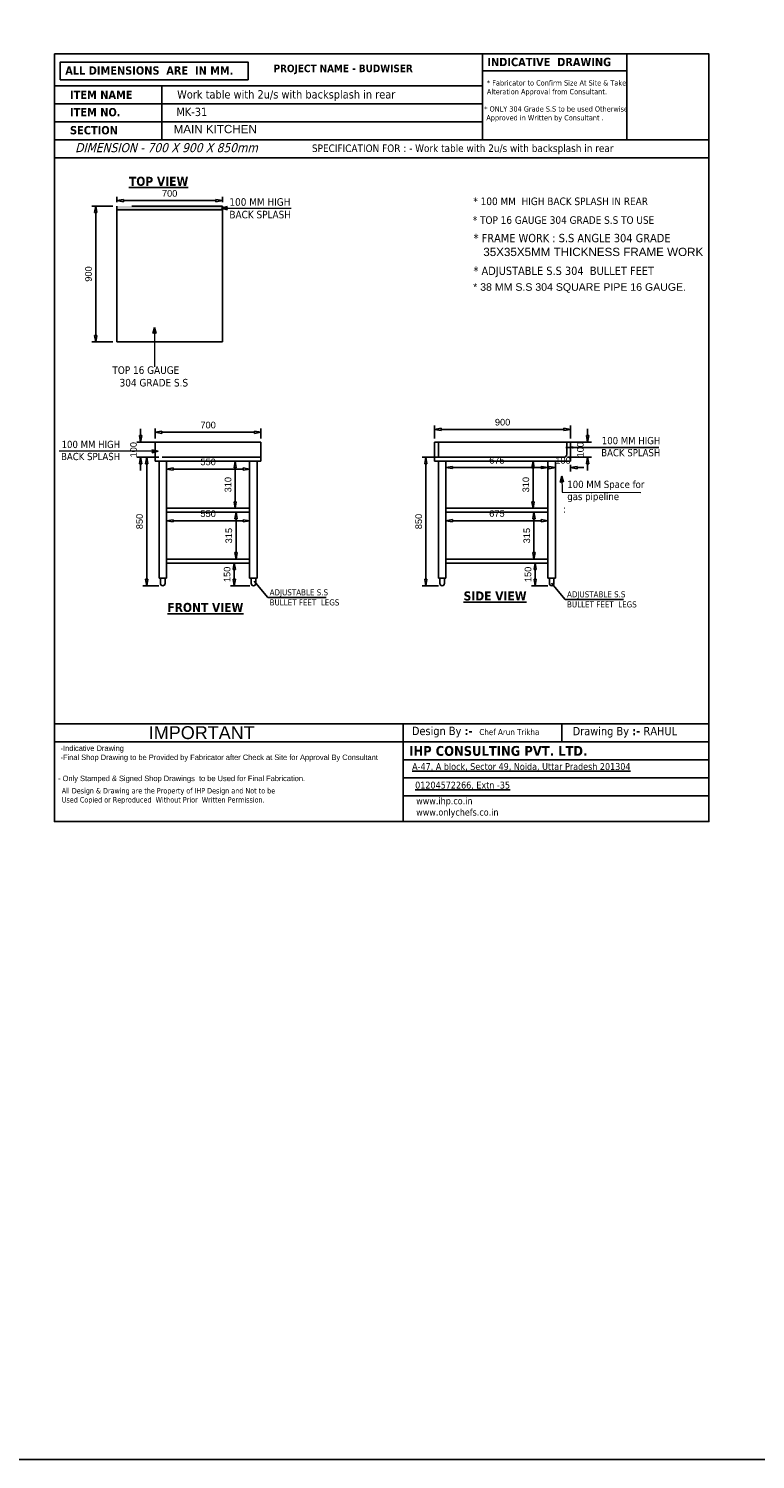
# Model space of a CAD drawing. Header units: millimetres. Extents: x 19005 to 129500, y -3989 to 12792.
# Tile 4 of 20: x 36080 to 40891, y -3989 to 5483. Entities that reach past the tile are written whole.
import ezdxf

# ---------------------------------------------------------------- set-up
doc = ezdxf.new("R2010")
doc.units = ezdxf.units.MM
doc.styles.add('ro', font='romans.shx')
doc.styles.get("Standard").update_dxf_attribs({"font": 'arial.ttf'})
doc.styles.add('style1', font='txt.shx')
doc.dimstyles.new('DMI (AB)', dxfattribs={"dimtxt": 60, "dimasz": 40, "dimexe": 12, "dimexo": 25, "dimgap": 1, "dimtad": 0, "dimdec": 0, "dimtxsty": 'ro', "dimblk": 'OPEN30', "dimcen": 1, "dimadec": 0, "dimazin": 0, "dimtfac": 1, "dimtdec": 0, "dimtmove": 0, "dimatfit": 3, "dimldrblk": 'OPEN30', "dimfxl": 1, "dimlwd": 15, "dimlwe": 15, "dimarcsym": 0})
doc.dimstyles.new('ISO-25', dxfattribs={"dimtxt": 2.5, "dimasz": 2.5, "dimexe": 1.25, "dimexo": 0.625, "dimtad": 1, "dimtxsty": 'Standard', "dimcen": 2.5, "dimadec": 0, "dimazin": 0, "dimtfac": 1, "dimtmove": 0, "dimatfit": 3, "dimfxl": 1, "dimarcsym": 0})
doc.dimstyles.new('LBF 50', dxfattribs={"dimscale": 25, "dimtxt": 1.75, "dimasz": 1.75, "dimexe": 1, "dimexo": 1, "dimgap": 1, "dimtad": 1, "dimdec": 0, "dimrnd": 5, "dimzin": 12, "dimdsep": 46, "dimtxsty": 'Standard', "dimblk": 'CLOSEDBLANK', "dimcen": 0, "dimclrd": 256, "dimclre": 256, "dimclrt": 256, "dimadec": 0, "dimazin": 3, "dimtfac": 1, "dimtdec": 0, "dimtofl": 0, "dimtmove": 0, "dimatfit": 3, "dimldrblk": 'CLOSEDBLANK', "dimfxl": 0.18, "dimtolj": 1, "dimtzin": 0, "dimlwd": -1, "dimlwe": -1, "dimarcsym": 0})
doc.dimstyles.get("Standard").update_dxf_attribs({"dimscale": 1.002, "dimtxt": 50.18, "dimasz": 35.18, "dimexe": 0.18, "dimexo": 0.0625, "dimgap": 0.09, "dimtad": 0, "dimtih": 1, "dimtoh": 1, "dimdec": 0, "dimzin": 0, "dimdsep": 46, "dimtxsty": 'Standard', "dimcen": 0.09, "dimclrd": 256, "dimclrt": 7, "dimadec": 0, "dimazin": 0, "dimtfac": 1, "dimtdec": 0, "dimtofl": 0, "dimtmove": 0, "dimatfit": 3, "dimfxl": 1, "dimtfillclr": 256, "dimtolj": 1, "dimtzin": 0, "dimarcsym": 0})

# ---------------------------------------------------------------- blocks, each defined once
blk = doc.blocks.new('_Open30')
at = {"color": 0, "linetype": 'ByBlock', "lineweight": -2}
for p, q in [((-1, 0.27), (0, 0)), ((0, 0), (-1, -0.27)), ((0, 0), (-1, 0))]:
    blk.add_line(p, q, dxfattribs=at)
blk = doc.blocks.new('_ClosedBlank')
at = {"color": 0, "linetype": 'ByBlock', "lineweight": -2}
for p, q in [((-1, 0.17), (0, 0)), ((-1, 0.17), (-1, -0.17)), ((0, 0), (-1, -0.17))]:
    blk.add_line(p, q, dxfattribs=at)
blk = doc.blocks.new('*D54')
at = {"transparency": 16777216}
for p, q in [((37518.3, 1944.7), (37416.8, 1944.7)), ((37441.8, 1838.5), (37441.8, 1901)), ((37543.6, 1794.7), (37416.8, 1794.7))]:
    blk.add_line(p, q, dxfattribs=at)
at = {"layer": 'Defpoints', "color": 0, "transparency": 16777216}
for p in [(37441.8, 1944.7), (37543.3, 1944.7), (37568.6, 1794.7)]:
    blk.add_point(p, dxfattribs=at)
at = {"transparency": 16777216, "xscale": 43.75, "yscale": 43.75, "zscale": 43.75}
for p, rotation in [((37441.8, 1944.7), 90), ((37441.8, 1794.7), 270)]:
    blk.add_blockref('_ClosedBlank', p, dxfattribs=dict(at, rotation=rotation))
at = {"transparency": 16777216, "insert": (37394.4, 1869.7), "char_height": 43.75, "attachment_point": 5, "rotation": 90}
blk.add_mtext('\\A1;150', dxfattribs=at)
blk = doc.blocks.new('*D55')
at = {"transparency": 16777216}
for p, q in [((37518.3, 2282.2), (37427.9, 2282.2)), ((37452.9, 2013.5), (37452.9, 2238.5)), ((37518.3, 1969.7), (37427.9, 1969.7))]:
    blk.add_line(p, q, dxfattribs=at)
at = {"layer": 'Defpoints', "color": 0, "transparency": 16777216}
for p in [(37452.9, 2282.2), (37543.3, 2282.2), (37543.3, 1969.7)]:
    blk.add_point(p, dxfattribs=at)
at = {"transparency": 16777216, "xscale": 43.75, "yscale": 43.75, "zscale": 43.75}
for p, rotation in [((37452.9, 2282.2), 90), ((37452.9, 1969.7), 270)]:
    blk.add_blockref('_ClosedBlank', p, dxfattribs=dict(at, rotation=rotation))
at = {"transparency": 16777216, "insert": (37405.5, 2126), "char_height": 43.75, "attachment_point": 5, "rotation": 90}
blk.add_mtext('\\A1;315', dxfattribs=at)
blk = doc.blocks.new('*D56')
at = {"transparency": 16777216}
for p, q in [((36993.3, 2257.2), (36993.3, 2199)), ((37499.5, 2224), (37037, 2224)), ((37543.2, 2257.2), (37543.2, 2199))]:
    blk.add_line(p, q, dxfattribs=at)
at = {"layer": 'Defpoints', "color": 0, "transparency": 16777216}
for p in [(36993.3, 2282.2), (37543.2, 2282.2), (36993.3, 2224)]:
    blk.add_point(p, dxfattribs=at)
at = {"transparency": 16777216, "xscale": 43.75, "yscale": 43.75, "zscale": 43.75, "rotation": 180}
blk.add_blockref('_ClosedBlank', (36993.3, 2224), dxfattribs=at)
at = {"transparency": 16777216, "xscale": 43.75, "yscale": 43.75, "zscale": 43.75}
blk.add_blockref('_ClosedBlank', (37543.2, 2224), dxfattribs=at)
at = {"transparency": 16777216, "insert": (37268.3, 2271.3), "char_height": 43.75, "attachment_point": 5}
blk.add_mtext('\\A1;550', dxfattribs=at)
blk = doc.blocks.new('*D57')
at = {"transparency": 16777216}
for p, q in [((37518.3, 2619.7), (37422.4, 2619.7)), ((37447.4, 2351), (37447.4, 2576)), ((37518.3, 2307.2), (37422.4, 2307.2))]:
    blk.add_line(p, q, dxfattribs=at)
at = {"layer": 'Defpoints', "color": 0, "transparency": 16777216}
for p in [(37447.4, 2619.7), (37543.3, 2619.7), (37543.3, 2307.2)]:
    blk.add_point(p, dxfattribs=at)
at = {"transparency": 16777216, "xscale": 43.75, "yscale": 43.75, "zscale": 43.75}
for p, rotation in [((37447.4, 2619.7), 90), ((37447.4, 2307.2), 270)]:
    blk.add_blockref('_ClosedBlank', p, dxfattribs=dict(at, rotation=rotation))
at = {"transparency": 16777216, "insert": (37400.1, 2463.5), "char_height": 43.75, "attachment_point": 5, "rotation": 90}
blk.add_mtext('\\A1;310', dxfattribs=at)
blk = doc.blocks.new('*D58')
at = {"transparency": 16777216}
for p, q in [((36943, 2644.7), (36836.8, 2644.7)), ((36861.8, 1838.5), (36861.8, 2601)), ((36943, 1794.7), (36836.8, 1794.7))]:
    blk.add_line(p, q, dxfattribs=at)
at = {"layer": 'Defpoints', "color": 0, "transparency": 16777216}
for p in [(36861.8, 2644.7), (36968, 2644.7), (36968, 1794.7)]:
    blk.add_point(p, dxfattribs=at)
at = {"transparency": 16777216, "xscale": 43.75, "yscale": 43.75, "zscale": 43.75}
for p, rotation in [((36861.8, 2644.7), 90), ((36861.8, 1794.7), 270)]:
    blk.add_blockref('_ClosedBlank', p, dxfattribs=dict(at, rotation=rotation))
at = {"transparency": 16777216, "insert": (36814.4, 2219.7), "char_height": 43.75, "attachment_point": 5, "rotation": 90}
blk.add_mtext('\\A1;850', dxfattribs=at)
blk = doc.blocks.new('*D59')
at = {"transparency": 16777216}
for p, q in [((36821.8, 2788.5), (36821.8, 2832.2)), ((36938.3, 2744.7), (36796.8, 2744.7)), ((36938.3, 2644.7), (36796.8, 2644.7)), ((36821.8, 2601), (36821.8, 2557.2))]:
    blk.add_line(p, q, dxfattribs=at)
at = {"layer": 'Defpoints', "color": 0, "transparency": 16777216}
for p in [(36821.8, 2744.7), (36963.3, 2744.7), (36963.3, 2644.7)]:
    blk.add_point(p, dxfattribs=at)
at = {"transparency": 16777216, "xscale": 43.75, "yscale": 43.75, "zscale": 43.75}
for p, rotation in [((36821.8, 2744.7), 270), ((36821.8, 2644.7), 90)]:
    blk.add_blockref('_ClosedBlank', p, dxfattribs=dict(at, rotation=rotation))
at = {"transparency": 16777216, "insert": (36774.5, 2694.7), "char_height": 43.75, "attachment_point": 5, "rotation": 90}
blk.add_mtext('\\A1;100', dxfattribs=at)
blk = doc.blocks.new('*D60')
at = {"transparency": 16777216}
for p, q in [((36918.3, 2769.7), (36918.3, 2835.4)), ((36962, 2810.4), (37574.5, 2810.4)), ((37618.3, 2769.8), (37618.3, 2835.4))]:
    blk.add_line(p, q, dxfattribs=at)
at = {"layer": 'Defpoints', "color": 0, "transparency": 16777216}
for p in [(37618.3, 2810.4), (36918.3, 2744.7), (37618.3, 2744.8)]:
    blk.add_point(p, dxfattribs=at)
at = {"transparency": 16777216, "xscale": 43.75, "yscale": 43.75, "zscale": 43.75, "rotation": 180}
blk.add_blockref('_ClosedBlank', (36918.3, 2810.4), dxfattribs=at)
at = {"transparency": 16777216, "xscale": 43.75, "yscale": 43.75, "zscale": 43.75}
blk.add_blockref('_ClosedBlank', (37618.3, 2810.4), dxfattribs=at)
at = {"transparency": 16777216, "insert": (37268.3, 2857.8), "char_height": 43.75, "attachment_point": 5}
blk.add_mtext('\\A1;700', dxfattribs=at)
blk = doc.blocks.new('*D66')
at = {"transparency": 16777216}
for p, q in [((39523.8, 2576.6), (39480.1, 2576.6)), ((39567.6, 2594.7), (39567.6, 2551.6)), ((39667.6, 2594.7), (39667.6, 2551.6)), ((39711.3, 2576.6), (39755.1, 2576.6))]:
    blk.add_line(p, q, dxfattribs=at)
at = {"layer": 'Defpoints', "color": 0, "transparency": 16777216}
for p in [(39567.6, 2619.7), (39667.6, 2619.7), (39667.6, 2576.6)]:
    blk.add_point(p, dxfattribs=at)
at = {"transparency": 16777216, "xscale": 43.75, "yscale": 43.75, "zscale": 43.75}
blk.add_blockref('_ClosedBlank', (39567.6, 2576.6), dxfattribs=at)
at = {"transparency": 16777216, "xscale": 43.75, "yscale": 43.75, "zscale": 43.75, "rotation": 180}
blk.add_blockref('_ClosedBlank', (39667.6, 2576.6), dxfattribs=at)
at = {"transparency": 16777216, "insert": (39617.6, 2623.9), "char_height": 43.75, "attachment_point": 5}
blk.add_mtext('\\A1;100', dxfattribs=at)
blk = doc.blocks.new('*D67')
at = {"transparency": 16777216}
for p, q in [((39492.6, 1944.7), (39408.3, 1944.7)), ((39433.3, 1838.5), (39433.3, 1901)), ((39517.8, 1794.7), (39408.3, 1794.7))]:
    blk.add_line(p, q, dxfattribs=at)
at = {"layer": 'Defpoints', "color": 0, "transparency": 16777216}
for p in [(39433.3, 1944.7), (39517.6, 1944.7), (39542.8, 1794.7)]:
    blk.add_point(p, dxfattribs=at)
at = {"transparency": 16777216, "xscale": 43.75, "yscale": 43.75, "zscale": 43.75}
for p, rotation in [((39433.3, 1944.7), 90), ((39433.3, 1794.7), 270)]:
    blk.add_blockref('_ClosedBlank', p, dxfattribs=dict(at, rotation=rotation))
at = {"transparency": 16777216, "insert": (39385.9, 1869.7), "char_height": 43.75, "attachment_point": 5, "rotation": 90}
blk.add_mtext('\\A1;150', dxfattribs=at)
blk = doc.blocks.new('*D68')
at = {"transparency": 16777216}
for p, q in [((39492.6, 2282.2), (39400.4, 2282.2)), ((39425.4, 2013.5), (39425.4, 2238.5)), ((39492.6, 1969.7), (39400.4, 1969.7))]:
    blk.add_line(p, q, dxfattribs=at)
at = {"layer": 'Defpoints', "color": 0, "transparency": 16777216}
for p in [(39425.4, 2282.2), (39517.6, 2282.2), (39517.6, 1969.7)]:
    blk.add_point(p, dxfattribs=at)
at = {"transparency": 16777216, "xscale": 43.75, "yscale": 43.75, "zscale": 43.75}
for p, rotation in [((39425.4, 2282.2), 90), ((39425.4, 1969.7), 270)]:
    blk.add_blockref('_ClosedBlank', p, dxfattribs=dict(at, rotation=rotation))
at = {"transparency": 16777216, "insert": (39378, 2126), "char_height": 43.75, "attachment_point": 5, "rotation": 90}
blk.add_mtext('\\A1;315', dxfattribs=at)
blk = doc.blocks.new('*D61')
at = {"transparency": 16777216}
for p, q in [((38842.6, 2257.2), (38842.6, 2200.2)), ((39473.8, 2225.2), (38886.3, 2225.2)), ((39517.5, 2257.2), (39517.5, 2200.2))]:
    blk.add_line(p, q, dxfattribs=at)
at = {"layer": 'Defpoints', "color": 0, "transparency": 16777216}
for p in [(38842.6, 2282.2), (39517.5, 2282.2), (38842.6, 2225.2)]:
    blk.add_point(p, dxfattribs=at)
at = {"transparency": 16777216, "xscale": 43.75, "yscale": 43.75, "zscale": 43.75, "rotation": 180}
blk.add_blockref('_ClosedBlank', (38842.6, 2225.2), dxfattribs=at)
at = {"transparency": 16777216, "xscale": 43.75, "yscale": 43.75, "zscale": 43.75}
blk.add_blockref('_ClosedBlank', (39517.5, 2225.2), dxfattribs=at)
at = {"transparency": 16777216, "insert": (39180, 2272.5), "char_height": 43.75, "attachment_point": 5}
blk.add_mtext('\\A1;675', dxfattribs=at)
blk = doc.blocks.new('*D62')
at = {"transparency": 16777216}
for p, q in [((39492.6, 2619.7), (39394.2, 2619.7)), ((39419.2, 2351), (39419.2, 2576)), ((39492.6, 2307.2), (39394.2, 2307.2))]:
    blk.add_line(p, q, dxfattribs=at)
at = {"layer": 'Defpoints', "color": 0, "transparency": 16777216}
for p in [(39419.2, 2619.7), (39517.6, 2619.7), (39517.6, 2307.2)]:
    blk.add_point(p, dxfattribs=at)
at = {"transparency": 16777216, "xscale": 43.75, "yscale": 43.75, "zscale": 43.75}
for p, rotation in [((39419.2, 2619.7), 90), ((39419.2, 2307.2), 270)]:
    blk.add_blockref('_ClosedBlank', p, dxfattribs=dict(at, rotation=rotation))
at = {"transparency": 16777216, "insert": (39371.8, 2463.5), "char_height": 43.75, "attachment_point": 5, "rotation": 90}
blk.add_mtext('\\A1;310', dxfattribs=at)
blk = doc.blocks.new('*D63')
at = {"transparency": 16777216}
for p, q in [((38842.6, 2594.7), (38842.6, 2552)), ((39473.8, 2577), (38886.3, 2577)), ((39517.5, 2594.7), (39517.5, 2552))]:
    blk.add_line(p, q, dxfattribs=at)
at = {"layer": 'Defpoints', "color": 0, "transparency": 16777216}
for p in [(38842.6, 2619.7), (38842.6, 2577), (39517.5, 2619.7)]:
    blk.add_point(p, dxfattribs=at)
at = {"transparency": 16777216, "xscale": 43.75, "yscale": 43.75, "zscale": 43.75, "rotation": 180}
blk.add_blockref('_ClosedBlank', (38842.6, 2577), dxfattribs=at)
at = {"transparency": 16777216, "xscale": 43.75, "yscale": 43.75, "zscale": 43.75}
blk.add_blockref('_ClosedBlank', (39517.5, 2577), dxfattribs=at)
at = {"transparency": 16777216, "insert": (39180, 2624.3), "char_height": 43.75, "attachment_point": 5}
blk.add_mtext('\\A1;675', dxfattribs=at)
blk = doc.blocks.new('*D64')
at = {"transparency": 16777216}
for p, q in [((38792.3, 2644.7), (38684.5, 2644.7)), ((38709.5, 1838.5), (38709.5, 2601)), ((38792.3, 1794.7), (38684.5, 1794.7))]:
    blk.add_line(p, q, dxfattribs=at)
at = {"layer": 'Defpoints', "color": 0, "transparency": 16777216}
for p in [(38709.5, 2644.7), (38817.3, 2644.7), (38817.3, 1794.7)]:
    blk.add_point(p, dxfattribs=at)
at = {"transparency": 16777216, "xscale": 43.75, "yscale": 43.75, "zscale": 43.75}
for p, rotation in [((38709.5, 2644.7), 90), ((38709.5, 1794.7), 270)]:
    blk.add_blockref('_ClosedBlank', p, dxfattribs=dict(at, rotation=rotation))
at = {"transparency": 16777216, "insert": (38662.1, 2219.7), "char_height": 43.75, "attachment_point": 5, "rotation": 90}
blk.add_mtext('\\A1;850', dxfattribs=at)
blk = doc.blocks.new('*D65')
at = {"transparency": 16777216}
for p, q in [((38767.6, 2769.7), (38767.6, 2854.5)), ((39667.6, 2769.7), (39667.6, 2854.5)), ((39623.8, 2829.5), (38811.3, 2829.5))]:
    blk.add_line(p, q, dxfattribs=at)
at = {"layer": 'Defpoints', "color": 0, "transparency": 16777216}
for p in [(38767.6, 2829.5), (38767.6, 2744.7), (39667.6, 2744.7)]:
    blk.add_point(p, dxfattribs=at)
at = {"transparency": 16777216, "xscale": 43.75, "yscale": 43.75, "zscale": 43.75, "rotation": 180}
blk.add_blockref('_ClosedBlank', (38767.6, 2829.5), dxfattribs=at)
at = {"transparency": 16777216, "xscale": 43.75, "yscale": 43.75, "zscale": 43.75}
blk.add_blockref('_ClosedBlank', (39667.6, 2829.5), dxfattribs=at)
at = {"transparency": 16777216, "insert": (39217.6, 2876.9), "char_height": 43.75, "attachment_point": 5}
blk.add_mtext('\\A1;900', dxfattribs=at)
blk = doc.blocks.new('*D144')
at = {"transparency": 16777216}
for p, q in [((39780, 2788.5), (39780, 2832.3)), ((39647.6, 2744.8), (39805, 2744.8)), ((39647.6, 2644.7), (39805, 2644.7)), ((39780, 2601), (39780, 2557.2))]:
    blk.add_line(p, q, dxfattribs=at)
at = {"layer": 'Defpoints', "color": 0, "transparency": 16777216}
for p in [(39622.6, 2744.8), (39780, 2744.8), (39622.6, 2644.7)]:
    blk.add_point(p, dxfattribs=at)
at = {"transparency": 16777216, "xscale": 43.75, "yscale": 43.75, "zscale": 43.75}
for p, rotation in [((39780, 2744.8), 270), ((39780, 2644.7), 90)]:
    blk.add_blockref('_ClosedBlank', p, dxfattribs=dict(at, rotation=rotation))
at = {"transparency": 16777216, "insert": (39732.6, 2694.7), "char_height": 43.75, "attachment_point": 5, "rotation": 90}
blk.add_mtext('\\A1;100', dxfattribs=at)
blk = doc.blocks.new('*D197')
at = {"transparency": 16777216}
for p, q in [((36993.3, 2594.7), (36993.3, 2541.7)), ((37037, 2566.7), (37499.5, 2566.7)), ((37543.3, 2594.7), (37543.3, 2541.7))]:
    blk.add_line(p, q, dxfattribs=at)
at = {"layer": 'Defpoints', "color": 0, "transparency": 16777216}
for p in [(36993.3, 2619.7), (37543.3, 2619.7), (37543.3, 2566.7)]:
    blk.add_point(p, dxfattribs=at)
at = {"transparency": 16777216, "xscale": 43.75, "yscale": 43.75, "zscale": 43.75, "rotation": 180}
blk.add_blockref('_ClosedBlank', (36993.3, 2566.7), dxfattribs=at)
at = {"transparency": 16777216, "xscale": 43.75, "yscale": 43.75, "zscale": 43.75}
blk.add_blockref('_ClosedBlank', (37543.3, 2566.7), dxfattribs=at)
at = {"transparency": 16777216, "insert": (37268.3, 2614.1), "char_height": 43.75, "attachment_point": 5}
blk.add_mtext('\\A1;550', dxfattribs=at)
blk = doc.blocks.new('*D200')
at = {"transparency": 16777216}
for p, q in [((36663.6, 4333), (36663.6, 4369)), ((37363.6, 4333), (37363.6, 4369)), ((36707.3, 4344), (37319.8, 4344))]:
    blk.add_line(p, q, dxfattribs=at)
at = {"layer": 'Defpoints', "color": 0, "transparency": 16777216}
for p in [(36663.6, 4308), (37363.6, 4344), (37363.6, 4308)]:
    blk.add_point(p, dxfattribs=at)
at = {"transparency": 16777216, "xscale": 43.75, "yscale": 43.75, "zscale": 43.75, "rotation": 180}
blk.add_blockref('_ClosedBlank', (36663.6, 4344), dxfattribs=at)
at = {"transparency": 16777216, "xscale": 43.75, "yscale": 43.75, "zscale": 43.75}
blk.add_blockref('_ClosedBlank', (37363.6, 4344), dxfattribs=at)
at = {"transparency": 16777216, "insert": (37013.6, 4391.3), "char_height": 43.75, "attachment_point": 5}
blk.add_mtext('\\A1;700', dxfattribs=at)
blk = doc.blocks.new('*D201')
at = {"transparency": 16777216}
for p, q in [((36638.6, 4308), (36499, 4308)), ((36524, 3451.7), (36524, 4264.3)), ((36638.6, 3408), (36499, 3408))]:
    blk.add_line(p, q, dxfattribs=at)
at = {"layer": 'Defpoints', "color": 0, "transparency": 16777216}
for p in [(36524, 4308), (36663.6, 4308), (36663.6, 3408)]:
    blk.add_point(p, dxfattribs=at)
at = {"transparency": 16777216, "xscale": 43.75, "yscale": 43.75, "zscale": 43.75}
for p, rotation in [((36524, 4308), 90), ((36524, 3408), 270)]:
    blk.add_blockref('_ClosedBlank', p, dxfattribs=dict(at, rotation=rotation))
at = {"transparency": 16777216, "insert": (36476.7, 3858), "char_height": 43.75, "attachment_point": 5, "rotation": 90}
blk.add_mtext('\\A1;900', dxfattribs=at)

msp = doc.modelspace()

# ---------------------------------------------------------------- hatches: boundary and pattern name
at = {"linetype": 'ByBlock'}
h = msp.add_hatch(color=256, dxfattribs=at)
h.dxf.hatch_style = 1
h.paths.add_polyline_path([(36663.6, 4308), (36663.6, 4282.8), (37363.6, 4282.8), (37363.6, 4308)])

# ---------------------------------------------------------------- linework, layer by layer
for p, q in [((36961.9, 5104.6), (36961.9, 4746.7)), ((36663.6, 3408), (36663.6, 4308)), ((36663.6, 4283), (37363.6, 4283)), ((36763.6, 4308), (37363.6, 4308)), ((37363.6, 4308), (37363.6, 3408)), ((37363.6, 3408), (36663.6, 3408)), ((37618.3, 2744.8), (36918.3, 2744.7)), ((36918.3, 2744.7), (36918.3, 2644.7)), ((37618.3, 2744.7), (37618.3, 2644.7)), ((39667.8, 2744.8), (38767.6, 2744.7)), ((38767.6, 2744.7), (38767.6, 2644.7)), ((38792.6, 2744.7), (38792.6, 2644.7)), ((39642.6, 2744.7), (39642.6, 2664.7)), ((39667.6, 2744.7), (39667.6, 2619.7)), ((36918.3, 2644.7), (36918.3, 2619.7)), ((36918.3, 2619.7), (37618.3, 2619.7)), ((36943.3, 2619.7), (36943.3, 1844.7)), ((37618.3, 2644.7), (36963.3, 2644.7)), ((36993.3, 2619.7), (36993.3, 1844.7)), ((37543.3, 2619.7), (37543.3, 1844.7)), ((37593.3, 2619.7), (37593.3, 1844.7)), ((37618.3, 2619.7), (37618.3, 2644.7)), ((38767.6, 2644.7), (38767.6, 2619.7)), ((38767.6, 2619.7), (39267.6, 2619.7)), ((38792.6, 2619.7), (38792.6, 1844.7)), ((38842.6, 2619.7), (38842.6, 1844.7)), ((39517.6, 2619.7), (39517.6, 1844.7)), ((39567.6, 2619.7), (39567.6, 1844.7)), ((37543.3, 1969.7), (36993.3, 1969.7)), ((37543.3, 1944.7), (36993.3, 1944.7)), ((39517.6, 1969.7), (38842.6, 1969.7)), ((39517.6, 1944.7), (38842.6, 1944.7)), ((36993.3, 1844.7), (36943.3, 1844.7)), ((36953, 1809.7), (36953, 1844.7)), ((36983, 1844.7), (36983, 1809.7)), ((37543.3, 1844.7), (37593.3, 1844.7)), ((37553.6, 1844.7), (37553.6, 1809.7)), ((37583.6, 1809.7), (37583.6, 1844.7)), ((38842.6, 1844.7), (38792.6, 1844.7)), ((38802.3, 1809.7), (38802.3, 1844.7)), ((38832.3, 1844.7), (38832.3, 1809.7)), ((39517.6, 1844.7), (39567.6, 1844.7)), ((39527.8, 1844.7), (39527.8, 1809.7)), ((39557.8, 1809.7), (39557.8, 1844.7)), ((40583.7, 879.9), (36250.6, 879.9)), ((38558.7, 879.9), (38558.7, 233)), ((38635.1, 879.9), (40583.7, 879.9)), ((37561.2, 760.6), (36250.6, 760.6))]:
    msp.add_line(p, q, dxfattribs=at)
for p, q in [((38767.6, 2619.7), (39667.6, 2619.7)), ((38792.6, 2644.7), (39622.6, 2644.7)), ((37543.3, 2307.2), (36993.3, 2307.2)), ((37543.3, 2282.2), (36993.3, 2282.2)), ((39517.6, 2307.2), (38842.6, 2307.2)), ((39517.6, 2282.2), (38842.6, 2282.2)), ((39629, 2307.2), (39628.2, 2307.2)), ((39629, 2282.2), (39628.2, 2282.2))]:
    msp.add_line(p, q)
msp.add_lwpolyline([(19005.1, 12791.7), (123982.6, 12791.7), (123982.6, -3988.8), (19005.1, -3988.8)], close=True)
for points in [[(36250.6, 5314.7), (40583.7, 5314.7), (40583.7, 233), (36250.6, 233)], [(36250.6, 5314.7), (40583.7, 5314.7), (40583.7, 233), (36250.6, 233)], [(36250.6, 5314.7), (40583.7, 5314.7), (40583.7, 233), (36250.6, 233)], [(36250.6, 5314.7), (40583.7, 5314.7), (40583.7, 233), (36250.6, 233)], [(36250.6, 5314.7), (40583.7, 5314.7), (40583.7, 233), (36250.6, 233)], [(39085.4, 5314.7), (40041, 5314.7), (40041, 5203.5), (39085.4, 5203.5)], [(40041, 5314.7), (39085.4, 5314.7), (39085.4, 4746.7), (40041, 4746.7)], [(37532.3, 5144.4), (36289.2, 5144.4), (36289.2, 5260.5), (37532.3, 5260.5)], [(36250.6, 5104.6), (39085.4, 5104.6), (39085.4, 4985.3), (36250.6, 4985.3)], [(36250.6, 4985.3), (39085.4, 4985.3), (39085.4, 4866), (36250.6, 4866)], [(36250.6, 4746.7), (40583.7, 4746.7), (40583.7, 4627.4), (36250.6, 4627.4)], [(36250.6, 879.9), (40583.7, 879.9), (40583.7, 760.6), (36250.6, 760.6)], [(38558.7, 879.9), (39609.4, 879.9), (39609.4, 760.6), (38558.7, 760.6)], [(38558.7, 879.9), (40583.7, 879.9), (40583.7, 760.6), (38558.7, 760.6)], [(39609.4, 879.9), (40583.7, 879.9), (40583.7, 760.6), (39609.4, 760.6)], [(38558.7, 760.6), (40583.7, 760.6), (40583.7, 641.3), (38558.7, 641.3)], [(38558.7, 641.3), (40583.7, 641.3), (40583.7, 522), (38558.7, 522)], [(38558.7, 522), (40583.7, 522), (40583.7, 402.7), (38558.7, 402.7)], [(38558.7, 402.7), (40583.7, 402.7), (40583.7, 233), (38558.7, 233)]]:
    msp.add_lwpolyline(points, close=True, dxfattribs=at)
for centre, radius, start in [((39622.6, 2664.7), 20, 270), ((36968, 1809.7), 15, 180), ((37568.6, 1809.7), 15, 180), ((38817.3, 1809.7), 15, 180), ((39542.8, 1809.7), 15, 180)]:
    msp.add_arc(centre, radius, start, 0, dxfattribs=at)

# ---------------------------------------------------------------- texts
at = {"linetype": 'ByBlock', "style": 'style1'}
for s, insert, char_height, width, attachment_point in [('{\\fTahoma|b1|i0|c0|p34;ALL DIMENSIONS  ARE  IN MM.}', (36322.6, 5232.7), 55, 1687.991, 1), ('{\\fTahoma|b1|i0|c0|p34;PROJECT NAME - BUDWISER}', (37701.5, 5244.2), 50, 1687.991, 1), ('{\\fTahoma|b1|i0|c0|p34;INDICATIVE  DRAWING}', (39116.6, 5289), 55, 1687.991, 1), ('{\\fTahoma|b0|i0|c0|p34;* Fabricator to Confirm Size At Site & Take\\PAlteration Approval from Consultant.}', (39113.4, 5140.8), 35, 1425.088, 1), ('{\\fTahoma|b1|i0|c0|p34;ITEM NAME}', (36354.2, 5072.5), 55, 1687.991, 1), ('{\\fTahoma|b0|i0|c0|p34;Work table with 2u/s with backsplash in rear}', (37063.1, 5074.8), 55, 2351.703, 1), ('{\\fTahoma|b1|i0|c0|p34;ITEM NO. }', (36354.2, 4957), 55, 1687.991, 1), ('{\\fTahoma|b0|i0|c0|p34;* ONLY 304 Grade S.S to be used Otherwise\\P Approved in Written by Consultant .}', (39096, 4968.4), 35, 3236.286, 1), ('{\\fTahoma|b1|i0|c0|p34;SECTION }', (36354.2, 4837.5), 55, 1687.991, 1), ('{\\fTahoma|b0|i1|c0|p34;DIMENSION - 700 X 900 X 850mm}', (36387.9, 4724.6), 60, 1425.938, 1), ('{\\fTahoma|b0|i0|c0|p34;SPECIFICATION FOR : - Work table with 2u/s with backsplash in rear}', (37955.6, 4715.6), 50, 3378.655, 1), ('{\\fTahoma|b0|i0|c0|p34;100 MM HIGH   \\PBACK SPLASH}', (37409.2, 4359.9), 50, 603.194, 1), ('{\\fTahoma|b0|i0|c0|p34;* 100 MM  HIGH BACK SPLASH IN REAR}', (39024.2, 4364.3), 50, 1528.985, 1), ('{\\fTahoma|b0|i0|c0|p34;* TOP 16 GAUGE 304 GRADE S.S TO USE}', (39020, 4240.2), 50, 1528.985, 1), ('{\\fTahoma|b0|i0|c0|p34;* FRAME WORK : S.S ANGLE 304 GRADE\\P\\fArial|b0|i0|c0|p34;   35X35X5MM THICKNESS FRAME WORK}', (39025.8, 4123.6), 55, 1687.991, 1), ('{\\fTahoma|b0|i0|c0|p34;* ADJUSTABLE S.S 304  BULLET FEET }', (39025, 3906.8), 55, 1687.991, 1), ('{\\fTahoma|b0|i0|c0|p34;\\H1.25x;                   TOP 16 GAUGE \\P\\pi404.26;304 GRADE S.S \\H0.8x;^I}', (22044.9, 3752.6), 40, 1448.518, 1), ('{\\fTahoma|b0|i0|c0|p34;\\H1.25x;                   TOP 16 GAUGE \\P\\pi404.26;304 GRADE S.S \\H0.8x;^I}', (26920.1, 3752.6), 40, 1448.518, 1), ('{\\fTahoma|b0|i0|c0|p34;\\H1.25x;                   TOP 16 GAUGE \\P\\pi404.26;304 GRADE S.S \\H0.8x;^I}', (31675.4, 3752.6), 40, 1448.518, 1), ('{\\fTahoma|b0|i0|c0|p34;\\H1.25x;                   TOP 16 GAUGE \\P\\pi404.26;304 GRADE S.S \\H0.8x;^I}', (36278.1, 3246.9), 40, 1448.518, 1), ('{\\fTahoma|b0|i0|c0|p34;100 MM HIGH \\PBACK SPLASH}', (36685.8, 2754), 48, 509.435, 3), ('{\\fTahoma|b0|i0|c0|p34;100 MM HIGH \\PBACK SPLASH}', (40261.7, 2779.4), 48, 509.435, 3), ('{\\fTahoma|b0|i0|c0|p34;100 MM Space for gas pipeline}', (39645.7, 2489.5), 48, 509.435, 1), ('{\\fTahoma|b0|i0|c0|p34;ADJUSTABLE S.S \\PBULLET FEET  LEGS}', (37675.5, 1770.9), 40, 850.492, 1), ('{\\fTahoma|b0|i0|c0|p34;ADJUSTABLE S.S \\PBULLET FEET  LEGS}', (39644.1, 1757.7), 40, 850.492, 1), ('{\\fTahoma|b0|i0|c0|p34;Design By \\fTahoma|b1|i0|c0|p34;:-  \\fTahoma|b0|i0|c0|p34;\\H0.72727x;Chef Arun Trikha\\fTahoma|b1|i0|c0|p34;\\H1.375x; }', (38617.3, 861), 55, 1687.991, 1), ('{\\fTahoma|b0|i0|c0|p34;Drawing By \\fTahoma|b1|i0|c0|p34;:- \\fTahoma|b0|i0|c0|p34;\\C7;RAHUL}', (39681.1, 859.8), 55, 1687.991, 1), ('{\\fTechnic|b0|i0|c2|p2;-Indicative Drawing\\P-Final Shop Drawing to be Provided by Fabricator after Check at Site for Approval By Consultant}', (36291.2, 736.8), 36, 1767.083, 1), ('{\\fTahoma|b1|i0|c0|p34;\\C256;IHP CONSULTING PVT. LTD.}', (38599.1, 733.6), 65, 2814.621, 1), ('{\\fTahoma|b0|i0|c0|p34;\\L\\C256;A-47, A block, Sector 49, Noida, Uttar Pradesh 201304}', (38618.7, 620.2), 45, 1687.991, 1), ('{\\fTahoma|b0|i0|c0|p34;\\L\\C256;01204572266, Extn -35}', (38638.7, 497.2), 45, 1687.991, 1), ('{\\fTahoma|b0|i0|c0|p34;\\H1.44x;All Design & Drawing are the Property of IHP Design and Not to be Used Copied or Reproduced  Without Prior  Written Permission\\fTahoma|b1|i0|c0|p34;\\H0.69444x;. }', (36299.6, 455.6), 25, 1481.326, 1), ('{\\fTahoma|b0|i0|c0|p34;\\C256;www.ihp.co.in \\L\\P\\lwww.onlychefs.co.in}', (38645.5, 392.9), 45, 1687.991, 1)]:
    msp.add_mtext(s, dxfattribs=dict(at, insert=insert, char_height=char_height, width=width, attachment_point=attachment_point))
at = {"linetype": 'ByBlock', "attachment_point": 1}
for s, insert, char_height, width in [('{\\fTahoma|b0|i0|c0|p34;MK-31}', (37058.3, 4958.8), 55, 1157.977), ('MAIN KITCHEN', (37040.1, 4845), 55, 2151.86), ('{\\fTahoma|b1|i0|c0|p34;\\LTOP VIEW}', (36744.5, 4501.7), 60, 1232.478), ('* 38 MM S.S 304 SQUARE PIPE 16 GAUGE.', (39022.7, 3797), 50, 3529.694), ('{\\fTahoma|b1|i0|c0|p34;\\LSIDE VIEW}', (38959.6, 1756.9), 60, 1232.478), ('{\\fTahoma|b1|i0|c0|p34;\\LFRONT VIEW}', (36998.7, 1680.8), 60, 1232.478), ('IMPORTANT', (36875.8, 864.7), 85.17, 1210.305), ('{\\fTechnic|b0|i0|c2|p2;- Only Stamped & Signed Shop Drawings  to be Used for Final Fabrication.}', (36275.2, 537.2), 36, 1988.238)]:
    msp.add_mtext(s, dxfattribs=dict(at, insert=insert, char_height=char_height, width=width))

# ---------------------------------------------------------------- dimensions: what is measured, and where the dimension line sits
for base, p1, p2, picture, middle in [((37363.6, 4344), (36663.6, 4308), (37363.6, 4308), '*D200', (37013.6, 4344)), ((39667.6, 2576.6), (39567.6, 2619.7), (39667.6, 2619.7), '*D66', (39617.6, 2576.6))]:
    dim = msp.add_linear_dim(base=base, p1=p1, p2=p2, dimstyle='LBF 50')
    dim.commit()
    dim.dimension.update_dxf_attribs({"geometry": picture, "text_midpoint": middle, "dimtype": 160})
for base, p1, p2, picture, middle in [((36524, 4308), (36663.6, 3408), (36663.6, 4308), '*D201', (36476.7, 3858)), ((36861.8, 2644.7), (36968, 1794.7), (36968, 2644.7), '*D58', (36814.4, 2219.7)), ((37447.427862, 2619.7133441), (37543.282037, 2307.2133441), (37543.282037, 2619.7133441), '*D57', (37400.0753722, 2463.4633441)), ((38709.5, 2644.7), (38817.3, 1794.7), (38817.3, 2644.7), '*D64', (38662.1, 2219.7)), ((39419.1975928, 2619.7133441), (39517.5722011, 2307.2133441), (39517.5722011, 2619.7133441), '*D62', (39371.845103, 2463.4633441)), ((37452.8930929, 2282.2133441), (37543.282037, 1969.7133441), (37543.282037, 2282.2133441), '*D55', (37405.5406031, 2125.9633441)), ((39425.3523955, 2282.2133441), (39517.5722011, 1969.7133441), (39517.5722011, 2282.2133441), '*D68', (39377.9999057, 2125.9633441)), ((37441.8, 1944.7), (37568.6, 1794.7), (37543.3, 1944.7), '*D54', (37394.4, 1869.7)), ((39433.3, 1944.7), (39542.8, 1794.7), (39517.6, 1944.7), '*D67', (39385.9, 1869.7))]:
    dim = msp.add_linear_dim(base=base, p1=p1, p2=p2, angle=90, dimstyle='LBF 50')
    dim.commit()
    dim.dimension.update_dxf_attribs({"geometry": picture, "text_midpoint": middle})
for base, p1, p2, picture, middle in [((37618.3, 2810.4), (36918.3, 2744.7), (37618.3, 2744.8), '*D60', (37268.3, 2857.8)), ((38767.6, 2829.5), (39667.6, 2744.7), (38767.6, 2744.7), '*D65', (39217.6, 2876.9)), ((38842.6, 2577), (39517.5, 2619.7), (38842.6, 2619.7), '*D63', (39180, 2624.3)), ((37543.3, 2566.7), (36993.3, 2619.7), (37543.3, 2619.7), '*D197', (37268.3, 2614.1)), ((36993.3, 2224), (37543.2, 2282.2), (36993.3, 2282.2), '*D56', (37268.3, 2271.3)), ((38842.6, 2225.2), (39517.5, 2282.2), (38842.6, 2282.2), '*D61', (39180, 2272.5))]:
    dim = msp.add_linear_dim(base=base, p1=p1, p2=p2, dimstyle='LBF 50')
    dim.commit()
    dim.dimension.update_dxf_attribs({"geometry": picture, "text_midpoint": middle})
for base, p1, p2, picture, middle in [((36821.8, 2744.7), (36963.3, 2644.7), (36963.3, 2744.7), '*D59', (36821.8, 2694.7)), ((39780, 2744.8), (39622.6, 2644.7), (39622.6, 2744.8), '*D144', (39780, 2694.7))]:
    dim = msp.add_linear_dim(base=base, p1=p1, p2=p2, angle=90, dimstyle='LBF 50')
    dim.commit()
    dim.dimension.update_dxf_attribs({"geometry": picture, "text_midpoint": middle, "dimtype": 160})

# ---------------------------------------------------------------- leaders
at = {"linetype": 'ByBlock'}
for points in [[(37357.7, 4293.2), (37818, 4293.2)], [(36936.6, 2684.4), (36283.4, 2684.4)], [(39608.7, 2519), (39611.2, 2414.2), (40131.6, 2412.4)]]:
    msp.add_leader(points, dimstyle='DMI (AB)', override={"dimgap": 1, "dimtad": 0}, dxfattribs=at)
for points, dimstyle in [([(36913.5, 3504.5), (36913.5, 3244.1)], 'DMI (AB)'), ([(37572.9, 1824.4), (37663.8, 1715.7), (38048.7, 1715.7)], 'ISO-25'), ([(39541.5, 1811.3), (39632.5, 1702.6), (40017.4, 1702.6)], 'ISO-25')]:
    msp.add_leader(points, dimstyle=dimstyle, dxfattribs=at)
msp.add_leader([(39636.4, 2710.2), (40252.1, 2710.2)], dimstyle='Standard', override={"dimasz": 50, "dimgap": 0.09, "dimtad": 0})

doc.saveas('drawing.dxf')
